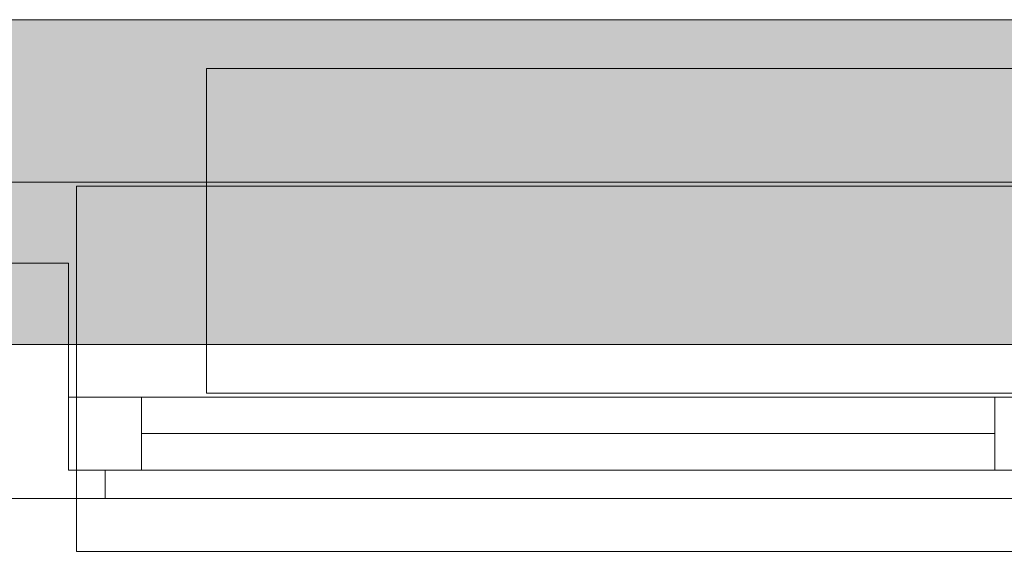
# Model space of a CAD drawing. Extents: x -620 to 300, y 62 to 1112.
# Tile 32 of 53: x -17 to 7, y 375 to 388. Entities that reach past the tile are written whole.
import ezdxf
from ezdxf.lldxf.tags import DXFTag

# ---------------------------------------------------------------- set-up
doc = ezdxf.new("R2010")
doc.units = 0
doc.layers.get('0').update_dxf_attribs({"lineweight": 13})
for name, color, linetype, lineweight, true_color in [('30 -33 Aussenwände- 7 Fassade_ Elemente', 7, 'Continuous', 9, 0x00aacc), ('30 -35 Decken- 1 Konstruktion-Träger- Stahlbeton', 7, 'grob-A06GA1UR8I', 13, 0x33aa00), ('iwb_Schraffur_Unterzug', 7, 'Continuous', 5, 0xffffcc)]:
    doc.layers.add(name, color=color, linetype=linetype, lineweight=lineweight, true_color=true_color)
doc.layers.add('70 -71 Achsen- 1 Gebäudeachsen', color=7, linetype='STRICHPUNKT2-A06GA1UQ8I', lineweight=18)
tags = doc.linetypes.add('grob-A06GA1UR8I', pattern=[14, 3, -8, 3]).pattern_tags.tags
tags[8:9] = [DXFTag(74, 4), DXFTag(75, 0), DXFTag(340, '0'), DXFTag(46, 0.0), DXFTag(50, 0.0), DXFTag(44, 0.0), DXFTag(45, 0.0)]
tags[6:7] = [DXFTag(74, 4), DXFTag(75, 0), DXFTag(340, '0'), DXFTag(46, 0.0), DXFTag(50, 0.0), DXFTag(44, 0.0), DXFTag(45, 0.0)]
tags[4:5] = [DXFTag(74, 4), DXFTag(75, 0), DXFTag(340, '0'), DXFTag(46, 0.0), DXFTag(50, 0.0), DXFTag(44, 0.0), DXFTag(45, 0.0)]
tags = doc.linetypes.add('STRICHPUNKT2-A06GA1UQ8I', pattern=[12.7, 6.35, -3.175, 0, -3.175]).pattern_tags.tags
tags[10:11] = [DXFTag(74, 4), DXFTag(75, 0), DXFTag(340, '0'), DXFTag(46, 0.0), DXFTag(50, 0.0), DXFTag(44, 0.0), DXFTag(45, 0.0)]
tags[8:9] = [DXFTag(74, 4), DXFTag(75, 0), DXFTag(340, '0'), DXFTag(46, 0.0), DXFTag(50, 0.0), DXFTag(44, 0.0), DXFTag(45, 0.0)]
tags[6:7] = [DXFTag(74, 4), DXFTag(75, 0), DXFTag(340, '0'), DXFTag(46, 0.0), DXFTag(50, 0.0), DXFTag(44, 0.0), DXFTag(45, 0.0)]
tags[4:5] = [DXFTag(74, 4), DXFTag(75, 0), DXFTag(340, '0'), DXFTag(46, 0.0), DXFTag(50, 0.0), DXFTag(44, 0.0), DXFTag(45, 0.0)]

# ---------------------------------------------------------------- blocks, each defined once
blk = doc.blocks.new('Referenz-A06GA1UT8I')
at = {"layer": '30 -33 Aussenwände- 7 Fassade_ Elemente', "color": 0, "linetype": 'Continuous', "lineweight": -2, "ltscale": 0.13}
for p, q in [((34.921, 388.453), (-121.079, 388.453)), ((-16.279, 382.453), (-18.679, 382.453)), ((-16.279, 377.353), (-16.279, 382.453)), ((-16.279, 379.153), (8.121, 379.153)), ((-16.279, 377.353), (-16.279, 379.153)), ((-16.279, 379.153), (-14.479, 379.153)), ((-16.279, 377.353), (-16.279, 379.153)), ((-14.479, 379.153), (-14.479, 377.353)), ((6.521, 377.353), (6.521, 379.153)), ((6.521, 379.153), (8.121, 379.153)), ((6.521, 378.253), (-14.479, 378.253)), ((8.121, 377.353), (-16.279, 377.353)), ((-15.379, 377.353), (-16.279, 377.353)), ((-14.479, 377.353), (-16.279, 377.353)), ((-15.379, 376.653), (-15.379, 377.353)), ((8.121, 377.353), (6.521, 377.353)), ((47.221, 376.653), (-463.379, 376.653)), ((-19.579, 376.653), (-15.379, 376.653))]:
    blk.add_line(p, q, dxfattribs=at)
at = {"layer": '30 -33 Aussenwände- 7 Fassade_ Elemente', "color": 0, "linetype": 'grob-A06GA1UR8I', "lineweight": -2, "ltscale": 0.13}
for p, q in [((-12.879, 387.253), (29.121, 387.253)), ((-12.879, 379.253), (-12.879, 387.253)), ((29.121, 379.253), (-12.879, 379.253))]:
    blk.add_line(p, q, dxfattribs=at)
at = {"layer": '30 -33 Aussenwände- 7 Fassade_ Elemente', "color": 0, "lineweight": -2}
for p, q in [((8.121, 384.353), (-16.079, 384.353)), ((-16.079, 384.353), (-16.079, 379.153)), ((-14.479, 379.153), (-16.079, 379.153)), ((-16.079, 379.153), (-16.079, 377.353)), ((-14.479, 377.353), (-14.479, 379.153)), ((-14.479, 379.153), (6.521, 379.153)), ((6.521, 379.153), (6.521, 377.353)), ((6.521, 379.153), (8.121, 379.153)), ((-14.479, 378.253), (6.521, 378.253)), ((-16.079, 375.353), (-16.079, 377.353)), ((-16.079, 377.353), (-14.479, 377.353)), ((6.521, 377.353), (-14.479, 377.353)), ((8.121, 377.353), (6.521, 377.353)), ((8.121, 375.353), (-16.079, 375.353))]:
    blk.add_line(p, q, dxfattribs=at)
at = {"layer": '30 -35 Decken- 1 Konstruktion-Träger- Stahlbeton', "color": 0, "lineweight": -2}
for p, q in [((-451.579, 388.453), (35.421, 388.453)), ((-451.579, 380.453), (35.421, 380.453))]:
    blk.add_line(p, q, dxfattribs=at)
at = {"layer": '70 -71 Achsen- 1 Gebäudeachsen', "color": 0, "linetype": 'STRICHPUNKT2-A06GA1UQ8I', "lineweight": -2, "ltscale": 0.13}
blk.add_line((-538.631, 384.453), (76.308, 384.453), dxfattribs=at)
blk = doc.blocks.new('Referenz-A06GA1UV8I')
at = {"layer": 'iwb_Schraffur_Unterzug', "linetype": 'Continuous', "ltscale": 0.13}
blk.add_solid([(-451.579, 388.453), (35.421, 388.453), (-451.579, 380.453), (35.421, 380.453)], dxfattribs=at)

msp = doc.modelspace()

# ---------------------------------------------------------------- block references
at = {"color": 8, "lineweight": 13, "ltscale": 0.13, "true_color": 0x808080}
msp.add_blockref('Referenz-A06GA1UT8I', (0, 0), dxfattribs=at)
at = {"color": 8, "lineweight": 25, "ltscale": 0.25, "true_color": 0x808080}
msp.add_blockref('Referenz-A06GA1UV8I', (0, 0), dxfattribs=at)

doc.saveas('drawing.dxf')
